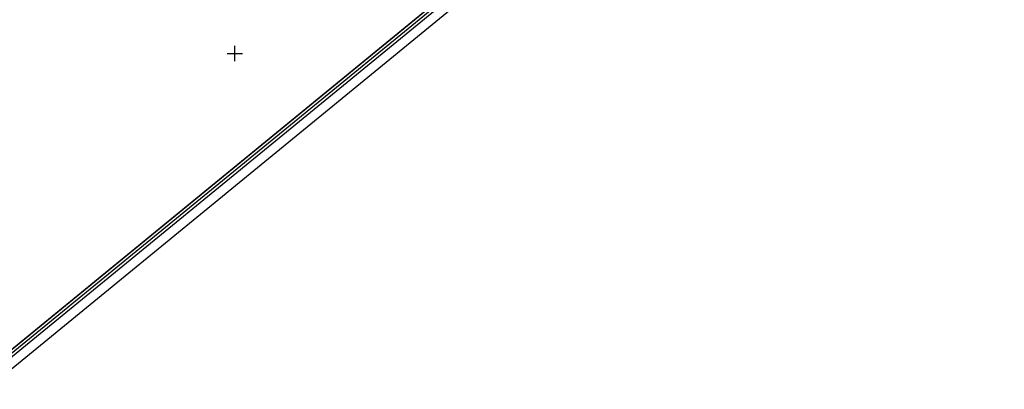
# Model space of a CAD drawing. Header units: feet. Extents: x 529188 to 529675, y 139816 to 140273.
# Tile 30 of 118: x 529432 to 529513, y 139897 to 139928. Entities that reach past the tile are written whole.
import ezdxf

# ---------------------------------------------------------------- set-up
doc = ezdxf.new("R2010")
doc.units = ezdxf.units.FT
doc.header["$LTSCALE"] = 2
doc.header["$MEASUREMENT"] = 0
for name, color, linetype in [('cadre250', 7, 'CONTINUOUS'), ('CARROYAGE', 7, 'CONTINUOUS'), ('CARROYAGE LAMBERT', 7, 'CONTINUOUS')]:
    doc.layers.add(name, color=color, linetype=linetype)

msp = doc.modelspace()

# ---------------------------------------------------------------- linework, layer by layer
at = {"layer": 'cadre250', "flags": 128}
for points in [[(529227.588, 140022.756), (529532.841, 140272.877), (529675.446, 140098.839), (529330.55, 139816.237), (529234.372, 139933.616)], [(529228.064, 140022.176), (529532.737, 140271.821), (529674.39, 140098.944), (529330.655, 139817.292), (529234.952, 139934.091)], [(529228.222, 140021.983), (529532.702, 140271.47), (529674.038, 140098.979), (529330.69, 139817.644), (529235.145, 139934.249)], [(529228.38, 140021.79), (529532.667, 140271.118), (529673.686, 140099.014), (529330.725, 139817.996), (529235.339, 139934.408)]]:
    msp.add_lwpolyline(points, dxfattribs=at)
at = {"layer": 'CARROYAGE'}
for p, q in [((529450, 139924.375), (529450, 139925.625)), ((529449.375, 139925), (529450.625, 139925))]:
    msp.add_line(p, q, dxfattribs=at)
at = {"layer": 'CARROYAGE LAMBERT', "flags": 128}
msp.add_lwpolyline([(529369.4, 139849.686), (529673.686, 140099.014), (529532.667, 140271.118), (529228.38, 140021.79)], close=True, dxfattribs=at)
at = {"layer": 'CARROYAGE LAMBERT'}
msp.add_lwpolyline([(529369.4, 139849.686), (529673.686, 140099.014), (529532.667, 140271.118), (529228.38, 140021.79)], close=True, dxfattribs=at)

doc.saveas('drawing.dxf')
